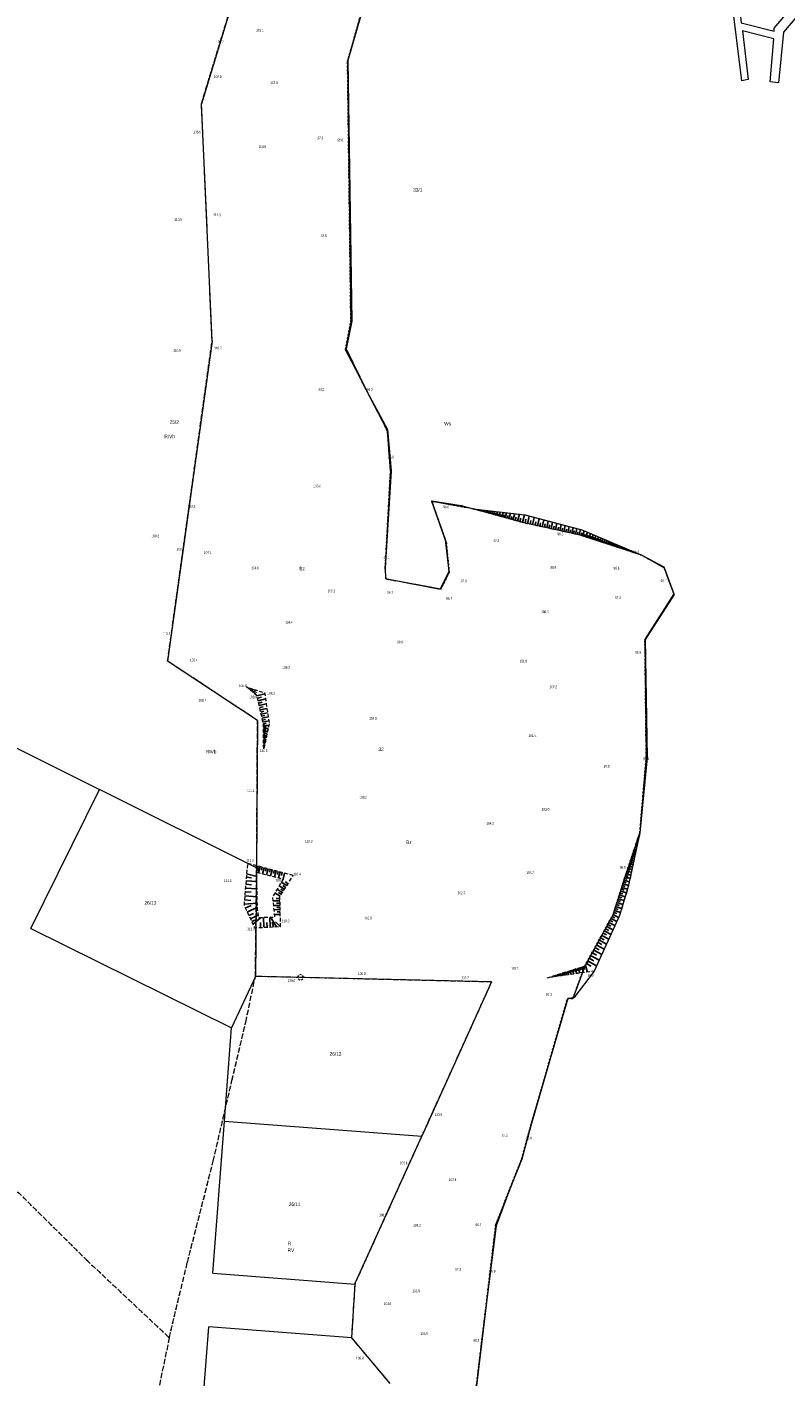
# Model space of a CAD drawing. Header units: metres. Extents: x 5549007 to 5551206, y 5955197 to 5958932.
# Tile 10 of 23: x 5550118 to 5550330, y 5957514 to 5957890. Entities that reach past the tile are written whole.
import ezdxf
from ezdxf.enums import TextEntityAlignment as Align

# ---------------------------------------------------------------- set-up
doc = ezdxf.new("R2010")
doc.units = ezdxf.units.M
for name, pattern in [('1.0_0.5', [1.5, 1, -0.5]), ('219-500', [0]), ('egkk-500', [2, 1.5, -0.5]), ('egug-500', [1, 0.5, -0.5])]:
    doc.linetypes.add(name, pattern=pattern)
doc.layers.get('0').update_dxf_attribs({"color": 2, "lineweight": 5})
doc.styles.get("Standard").update_dxf_attribs({"font": 'Working1250', "width": 0.75})

# ---------------------------------------------------------------- blocks, each defined once
blk = doc.blocks.new('PW01')
at = {"linetype": 'Continuous', "lineweight": 13}
h = blk.add_hatch(color=0, dxfattribs=at)
edge = h.paths.add_edge_path()
edge.add_arc((0, 0), 0.045, 0, 360)
blk = doc.blocks.new('OP021')
at = {"linetype": 'Continuous', "lineweight": 13}
h = blk.add_hatch(color=0, dxfattribs=at)
edge = h.paths.add_edge_path()
edge.add_arc((0, 0), 0.05, 0, 360)
at = {"color": 0, "linetype": 'Continuous', "lineweight": 13}
for centre, start, end in [((-0.38, 0.124), 121.308, 202.548), ((0, 0.4), 49.272, 130.728), ((0.38, 0.124), 337.452, 58.692), ((-0.235, -0.324), 193.221, 274.871), ((0.235, -0.324), 265.129, 346.779)]:
    blk.add_arc(centre, 0.4, start, end, dxfattribs=at)

msp = doc.modelspace()

# ---------------------------------------------------------------- linework, layer by layer
at = {"layer": '000 Inne (niezydentyfikowane)', "color": 7, "linetype": 'CONTINUOUS', "lineweight": 25, "flags": 128}
for points in [[(5550242.63, 5957755.95), (5550242.64, 5957755.95)], [(5550242.88, 5957755.88), (5550242.89, 5957755.93)], [(5550243.13, 5957755.81), (5550243.14, 5957755.86)], [(5550243.38, 5957755.75), (5550243.41, 5957755.87)], [(5550243.62, 5957755.68), (5550243.64, 5957755.76)], [(5550243.87, 5957755.61), (5550243.92, 5957755.81)], [(5550244.12, 5957755.54), (5550244.15, 5957755.66)], [(5550244.36, 5957755.48), (5550244.44, 5957755.75)], [(5550244.61, 5957755.41), (5550244.65, 5957755.56)], [(5550244.86, 5957755.34), (5550244.95, 5957755.69)], [(5550245.1, 5957755.27), (5550245.16, 5957755.46)], [(5550245.35, 5957755.2), (5550245.47, 5957755.63)], [(5550245.6, 5957755.14), (5550245.66, 5957755.37)], [(5550245.84, 5957755.07), (5550245.98, 5957755.57)], [(5550246.09, 5957755), (5550246.17, 5957755.27)], [(5550246.34, 5957754.93), (5550246.5, 5957755.51)], [(5550246.59, 5957754.86), (5550246.67, 5957755.17)], [(5550246.83, 5957754.8), (5550247.01, 5957755.45)], [(5550247.08, 5957754.73), (5550247.17, 5957755.07)], [(5550247.33, 5957754.66), (5550247.53, 5957755.39)], [(5550247.59, 5957754.59), (5550247.69, 5957754.97)], [(5550247.86, 5957754.51), (5550248.08, 5957755.32)], [(5550248.15, 5957754.43), (5550248.27, 5957754.86)], [(5550248.46, 5957754.35), (5550248.71, 5957755.25)], [(5550248.78, 5957754.26), (5550248.91, 5957754.74)], [(5550249.12, 5957754.17), (5550249.4, 5957755.17)], [(5550249.48, 5957754.07), (5550249.63, 5957754.6)], [(5550249.86, 5957753.96), (5550250.17, 5957755.08)], [(5550250.26, 5957753.85), (5550250.42, 5957754.44)], [(5550250.68, 5957753.74), (5550251.02, 5957754.98)], [(5550251.13, 5957753.61), (5550251.31, 5957754.27)], [(5550251.6, 5957753.48), (5550251.98, 5957754.87)], [(5550252.09, 5957753.35), (5550252.29, 5957754.08)], [(5550252.62, 5957753.2), (5550253.04, 5957754.75)], [(5550253.75, 5957752.89), (5550254.22, 5957754.61)], [(5550255.01, 5957752.55), (5550255.54, 5957754.46)], [(5550256.4, 5957752.16), (5550256.99, 5957754.29)], [(5550253.17, 5957753.05), (5550253.39, 5957753.87)], [(5550254.37, 5957752.72), (5550254.61, 5957753.63)], [(5550255.69, 5957752.36), (5550255.97, 5957753.37)], [(5550257.12, 5957751.98), (5550257.35, 5957753.07)], [(5550257.83, 5957751.83), (5550258.29, 5957753.97)], [(5550258.53, 5957751.68), (5550258.75, 5957752.73)], [(5550259.22, 5957751.53), (5550259.67, 5957753.61)], [(5550259.9, 5957751.38), (5550260.12, 5957752.4)], [(5550260.57, 5957751.23), (5550261.01, 5957753.26)], [(5550261.23, 5957751.09), (5550261.45, 5957752.09)], [(5550261.88, 5957750.95), (5550262.31, 5957752.91)], [(5550262.53, 5957750.81), (5550262.74, 5957751.78)], [(5550263.16, 5957750.67), (5550263.58, 5957752.58)], [(5550263.79, 5957750.53), (5550264, 5957751.48)], [(5550264.41, 5957750.4), (5550264.81, 5957752.26)], [(5550265.02, 5957750.27), (5550265.22, 5957751.18)], [(5550265.62, 5957750.13), (5550266.01, 5957751.95)], [(5550266.21, 5957750.01), (5550266.41, 5957750.9)], [(5550266.8, 5957749.88), (5550267.18, 5957751.64)], [(5550267.37, 5957749.75), (5550267.56, 5957750.62)], [(5550267.94, 5957749.63), (5550268.32, 5957751.34)], [(5550268.5, 5957749.51), (5550268.69, 5957750.35)], [(5550269.06, 5957749.39), (5550269.42, 5957751.06)], [(5550270.14, 5957749.15), (5550270.49, 5957750.77)], [(5550271.2, 5957748.92), (5550271.54, 5957750.5)], [(5550269.6, 5957749.27), (5550269.78, 5957750.09)], [(5550270.67, 5957749.04), (5550270.85, 5957749.84)], [(5550271.71, 5957748.81), (5550271.88, 5957749.59)], [(5550272.22, 5957748.7), (5550272.55, 5957750.24)], [(5550272.71, 5957748.57), (5550272.95, 5957749.3)], [(5550273.18, 5957748.42), (5550273.64, 5957749.84)], [(5550273.64, 5957748.27), (5550273.86, 5957748.96)], [(5550274.08, 5957748.12), (5550274.52, 5957749.47)], [(5550274.51, 5957747.98), (5550274.73, 5957748.64)], [(5550274.93, 5957747.85), (5550275.35, 5957749.12)], [(5550275.34, 5957747.71), (5550275.54, 5957748.33)], [(5550275.74, 5957747.58), (5550276.13, 5957748.78)], [(5550276.12, 5957747.46), (5550276.31, 5957748.04)], [(5550276.5, 5957747.33), (5550276.87, 5957748.47)], [(5550276.86, 5957747.21), (5550277.04, 5957747.77)], [(5550277.22, 5957747.1), (5550277.57, 5957748.17)], [(5550277.56, 5957746.99), (5550277.73, 5957747.51)], [(5550277.9, 5957746.88), (5550278.23, 5957747.89)], [(5550278.22, 5957746.77), (5550278.38, 5957747.26)], [(5550278.54, 5957746.67), (5550278.85, 5957747.63)], [(5550278.85, 5957746.57), (5550279, 5957747.03)], [(5550279.15, 5957746.47), (5550279.44, 5957747.37)], [(5550279.44, 5957746.37), (5550279.58, 5957746.81)], [(5550279.72, 5957746.28), (5550280, 5957747.14)], [(5550279.99, 5957746.19), (5550280.13, 5957746.61)], [(5550280.26, 5957746.1), (5550280.53, 5957746.91)], [(5550280.78, 5957745.93), (5550281.03, 5957746.7)], [(5550281.26, 5957745.78), (5550281.5, 5957746.5)], [(5550280.52, 5957746.02), (5550280.65, 5957746.41)], [(5550281.02, 5957745.85), (5550281.14, 5957746.23)], [(5550281.5, 5957745.7), (5550281.62, 5957746.05)], [(5550281.75, 5957745.62), (5550281.97, 5957746.3)], [(5550282, 5957745.54), (5550282.1, 5957745.87)], [(5550282.24, 5957745.45), (5550282.45, 5957746.09)], [(5550282.49, 5957745.37), (5550282.59, 5957745.68)], [(5550282.74, 5957745.29), (5550282.94, 5957745.89)], [(5550282.99, 5957745.21), (5550283.08, 5957745.5)], [(5550283.24, 5957745.13), (5550283.42, 5957745.68)], [(5550283.48, 5957745.05), (5550283.57, 5957745.32)], [(5550283.73, 5957744.97), (5550283.9, 5957745.48)], [(5550283.98, 5957744.89), (5550284.06, 5957745.13)], [(5550284.23, 5957744.81), (5550284.38, 5957745.27)], [(5550284.48, 5957744.73), (5550284.55, 5957744.95)], [(5550284.72, 5957744.64), (5550284.86, 5957745.07)], [(5550284.97, 5957744.56), (5550285.04, 5957744.77)], [(5550285.22, 5957744.48), (5550285.34, 5957744.86)], [(5550285.47, 5957744.4), (5550285.53, 5957744.58)], [(5550285.71, 5957744.32), (5550285.83, 5957744.66)], [(5550285.96, 5957744.24), (5550286.01, 5957744.4)], [(5550286.21, 5957744.16), (5550286.31, 5957744.46)], [(5550286.46, 5957744.08), (5550286.5, 5957744.21)], [(5550286.71, 5957744), (5550286.79, 5957744.25)], [(5550286.95, 5957743.91), (5550286.99, 5957744.03)], [(5550287.2, 5957743.83), (5550287.27, 5957744.05)], [(5550287.45, 5957743.75), (5550287.48, 5957743.85)], [(5550287.7, 5957743.67), (5550287.75, 5957743.84)], [(5550287.95, 5957743.59), (5550287.97, 5957743.66)], [(5550288.19, 5957743.51), (5550288.23, 5957743.64)], [(5550288.44, 5957743.43), (5550288.46, 5957743.48)], [(5550288.69, 5957743.35), (5550288.72, 5957743.43)], [(5550288.94, 5957743.27), (5550288.95, 5957743.3)], [(5550289.18, 5957743.19), (5550289.2, 5957743.23)], [(5550179.43, 5957706.32), (5550179.44, 5957706.32)], [(5550179.64, 5957706.15), (5550179.71, 5957706.23)], [(5550179.84, 5957705.98), (5550179.91, 5957706.06)], [(5550180.05, 5957705.81), (5550180.26, 5957706.06)], [(5550180.25, 5957705.63), (5550180.39, 5957705.8)], [(5550180.46, 5957705.46), (5550180.8, 5957705.88)], [(5550180.66, 5957705.29), (5550180.87, 5957705.54)], [(5550180.87, 5957705.12), (5550181.35, 5957705.7)], [(5550181.11, 5957704.92), (5550181.39, 5957705.26)], [(5550181.4, 5957704.67), (5550182.06, 5957705.47)], [(5550181.78, 5957704.36), (5550182.17, 5957704.83)], [(5550182.34, 5957703.88), (5550184.51, 5957704.38)], [(5550182.5, 5957703.18), (5550183.56, 5957703.42)], [(5550182.65, 5957702.49), (5550184.72, 5957702.97)], [(5550182.81, 5957701.82), (5550183.81, 5957702.06)], [(5550182.95, 5957701.17), (5550184.92, 5957701.62)], [(5550183.1, 5957700.54), (5550184.06, 5957700.76)], [(5550183.24, 5957699.92), (5550185.11, 5957700.35)], [(5550183.38, 5957699.32), (5550184.29, 5957699.53)], [(5550183.51, 5957698.74), (5550185.29, 5957699.14)], [(5550183.64, 5957698.16), (5550184.51, 5957698.36)], [(5550183.77, 5957697.61), (5550185.46, 5957697.99)], [(5550183.89, 5957697.06), (5550184.72, 5957697.25)], [(5550184.01, 5957696.54), (5550185.62, 5957696.9)], [(5550184.13, 5957696.03), (5550184.91, 5957696.21)], [(5550184.17, 5957695.56), (5550185.63, 5957695.57)], [(5550184.17, 5957695.11), (5550184.86, 5957695.12)], [(5550184.18, 5957694.7), (5550185.45, 5957694.71)], [(5550184.18, 5957694.31), (5550184.77, 5957694.31)], [(5550184.18, 5957693.95), (5550185.29, 5957693.96)], [(5550184.18, 5957693.61), (5550184.7, 5957693.62)], [(5550184.18, 5957693.3), (5550185.15, 5957693.3)], [(5550184.19, 5957693), (5550184.64, 5957693.01)], [(5550184.19, 5957692.73), (5550185.03, 5957692.73)], [(5550184.19, 5957692.46), (5550184.58, 5957692.46)], [(5550184.19, 5957692.18), (5550184.91, 5957692.19)], [(5550184.19, 5957691.91), (5550184.52, 5957691.91)], [(5550184.19, 5957691.63), (5550184.79, 5957691.63)], [(5550184.2, 5957691.35), (5550184.46, 5957691.35)], [(5550184.2, 5957691.07), (5550184.67, 5957691.08)], [(5550184.2, 5957690.8), (5550184.41, 5957690.8)], [(5550184.2, 5957690.52), (5550184.55, 5957690.52)], [(5550184.2, 5957690.24), (5550184.35, 5957690.24)], [(5550184.2, 5957689.96), (5550184.44, 5957689.97)], [(5550184.21, 5957689.69), (5550184.29, 5957689.69)], [(5550184.21, 5957689.41), (5550184.32, 5957689.41)], [(5550288.53, 5957663.85), (5550288.62, 5957663.82)], [(5550288.61, 5957664.1), (5550288.77, 5957664.05)], [(5550288.69, 5957664.34), (5550288.76, 5957664.32)], [(5550288.77, 5957664.59), (5550288.88, 5957664.55)], [(5550288.85, 5957664.83), (5550288.89, 5957664.82)], [(5550288.93, 5957665.08), (5550288.99, 5957665.06)], [(5550289.01, 5957665.32), (5550289.03, 5957665.32)], [(5550289.09, 5957665.56), (5550289.1, 5957665.56)], [(5550287.26, 5957659.94), (5550287.55, 5957659.85)], [(5550287.34, 5957660.19), (5550287.91, 5957660)], [(5550287.42, 5957660.43), (5550287.69, 5957660.34)], [(5550287.49, 5957660.68), (5550288.01, 5957660.51)], [(5550287.57, 5957660.92), (5550287.82, 5957660.84)], [(5550287.65, 5957661.17), (5550288.12, 5957661.01)], [(5550287.73, 5957661.41), (5550287.96, 5957661.34)], [(5550287.81, 5957661.66), (5550288.23, 5957661.52)], [(5550287.89, 5957661.9), (5550288.09, 5957661.84)], [(5550287.97, 5957662.14), (5550288.34, 5957662.02)], [(5550288.05, 5957662.39), (5550288.22, 5957662.33)], [(5550288.13, 5957662.63), (5550288.45, 5957662.53)], [(5550288.21, 5957662.88), (5550288.36, 5957662.83)], [(5550288.29, 5957663.12), (5550288.55, 5957663.04)], [(5550288.37, 5957663.37), (5550288.49, 5957663.33)], [(5550288.45, 5957663.61), (5550288.66, 5957663.54)], [(5550182.69, 5957656.33), (5550182.48, 5957654.9)], [(5550183.25, 5957656.18), (5550182.8, 5957654.51)], [(5550286.1, 5957656.42), (5550287.07, 5957656.1)], [(5550286.21, 5957656.74), (5550286.68, 5957656.59)], [(5550286.31, 5957657.06), (5550287.21, 5957656.76)], [(5550286.41, 5957657.36), (5550286.85, 5957657.22)], [(5550286.51, 5957657.65), (5550287.34, 5957657.38)], [(5550286.6, 5957657.93), (5550287, 5957657.8)], [(5550286.69, 5957658.21), (5550287.47, 5957657.95)], [(5550286.77, 5957658.47), (5550287.15, 5957658.35)], [(5550286.86, 5957658.72), (5550287.58, 5957658.49)], [(5550286.94, 5957658.97), (5550287.29, 5957658.85)], [(5550287.02, 5957659.21), (5550287.69, 5957658.99)], [(5550287.1, 5957659.46), (5550287.42, 5957659.35)], [(5550287.18, 5957659.7), (5550287.8, 5957659.5)], [(5550179.37, 5957653.23), (5550180.82, 5957653.11)], [(5550179.45, 5957654.17), (5550182.27, 5957653.47)], [(5550183.8, 5957656.03), (5550183.58, 5957655.2)], [(5550184.36, 5957655.89), (5550183.92, 5957654.22)], [(5550184.91, 5957655.74), (5550184.69, 5957654.91)], [(5550185.47, 5957655.59), (5550185.03, 5957653.93)], [(5550186.02, 5957655.45), (5550185.8, 5957654.62)], [(5550186.58, 5957655.3), (5550186.14, 5957653.64)], [(5550187.13, 5957655.16), (5550186.91, 5957654.32)], [(5550187.68, 5957655.01), (5550187.25, 5957653.35)], [(5550188.24, 5957654.86), (5550188.02, 5957654.03)], [(5550188.8, 5957654.71), (5550188.36, 5957653.06)], [(5550189.38, 5957654.56), (5550189.16, 5957653.73)], [(5550190.03, 5957654.39), (5550189.6, 5957652.73)], [(5550284.8, 5957652.42), (5550286.19, 5957651.97)], [(5550284.95, 5957652.89), (5550285.62, 5957652.67)], [(5550285.1, 5957653.34), (5550286.39, 5957652.92)], [(5550285.24, 5957653.77), (5550285.86, 5957653.57)], [(5550285.38, 5957654.19), (5550286.58, 5957653.8)], [(5550285.51, 5957654.6), (5550286.09, 5957654.41)], [(5550285.64, 5957654.99), (5550286.75, 5957654.62)], [(5550285.76, 5957655.36), (5550286.3, 5957655.19)], [(5550285.88, 5957655.73), (5550286.92, 5957655.39)], [(5550285.99, 5957656.08), (5550286.5, 5957655.91)], [(5550179.03, 5957649.18), (5550180.7, 5957649.05)], [(5550179.12, 5957650.25), (5550182.35, 5957649.98)], [(5550179.21, 5957651.28), (5550180.77, 5957651.15)], [(5550179.29, 5957652.27), (5550182.3, 5957652.02)], [(5550188.78, 5957647.99), (5550187.36, 5957648.89)], [(5550189.4, 5957648.97), (5550187.95, 5957649.9)], [(5550189.1, 5957648.49), (5550188.38, 5957648.95)], [(5550190.03, 5957649.95), (5550188.53, 5957650.9)], [(5550189.71, 5957649.46), (5550188.98, 5957649.93)], [(5550190.66, 5957650.95), (5550189.13, 5957651.92)], [(5550190.34, 5957650.44), (5550189.59, 5957650.93)], [(5550190.99, 5957651.46), (5550190.21, 5957651.95)], [(5550283.64, 5957648.85), (5550284.42, 5957648.6)], [(5550283.81, 5957649.38), (5550285.37, 5957648.87)], [(5550283.98, 5957649.9), (5550284.75, 5957649.65)], [(5550284.15, 5957650.42), (5550285.68, 5957649.91)], [(5550284.32, 5957650.93), (5550285.08, 5957650.68)], [(5550284.48, 5957651.44), (5550285.97, 5957650.95)], [(5550284.64, 5957651.94), (5550285.36, 5957651.7)], [(5550178.75, 5957645.76), (5550182.44, 5957646.06)], [(5550178.85, 5957646.94), (5550180.64, 5957646.8)], [(5550178.94, 5957648.08), (5550182.4, 5957647.8)], [(5550179.08, 5957644.63), (5550180.76, 5957645.34)], [(5550179.6, 5957643.53), (5550182.47, 5957644.9)], [(5550188.76, 5957646.66), (5550186.77, 5957646.63)], [(5550188.79, 5957645.4), (5550186.91, 5957645.37)], [(5550188.75, 5957647.32), (5550187.72, 5957647.3)], [(5550188.78, 5957646.02), (5550187.81, 5957646.01)], [(5550282.41, 5957645.08), (5550284.06, 5957644.54)], [(5550282.59, 5957645.63), (5550283.41, 5957645.36)], [(5550282.77, 5957646.18), (5550284.39, 5957645.65)], [(5550282.94, 5957646.72), (5550283.75, 5957646.46)], [(5550283.12, 5957647.26), (5550284.72, 5957646.74)], [(5550283.29, 5957647.79), (5550284.09, 5957647.53)], [(5550283.47, 5957648.33), (5550285.05, 5957647.81)], [(5550180.08, 5957642.54), (5550181.33, 5957643.14)], [(5550180.5, 5957641.66), (5550182.73, 5957642.73)], [(5550180.87, 5957640.89), (5550181.98, 5957641.42)], [(5550181.23, 5957640.14), (5550183.35, 5957641.96)], [(5550184.25, 5957639.3), (5550184.13, 5957641.98)], [(5550186.04, 5957639.38), (5550185.92, 5957642.03)], [(5550187.83, 5957639.46), (5550186.2, 5957642.04)], [(5550188.81, 5957644.21), (5550187.04, 5957644.17)], [(5550188.84, 5957642.9), (5550187.19, 5957642.87)], [(5550188.8, 5957644.8), (5550187.89, 5957644.78)], [(5550188.82, 5957643.61), (5550187.97, 5957643.59)], [(5550280.81, 5957641.23), (5550281.63, 5957640.79)], [(5550281.1, 5957641.78), (5550282.71, 5957640.92)], [(5550281.39, 5957642.32), (5550282.18, 5957641.9)], [(5550281.67, 5957642.85), (5550283.21, 5957642.03)], [(5550281.86, 5957643.41), (5550282.7, 5957643.13)], [(5550282.04, 5957643.97), (5550283.72, 5957643.42)], [(5550282.23, 5957644.52), (5550283.06, 5957644.25)], [(5550183.35, 5957639.26), (5550183.35, 5957640.61)], [(5550185.15, 5957639.34), (5550185.09, 5957640.67)], [(5550186.93, 5957639.42), (5550186.57, 5957640.73)], [(5550188.82, 5957639.51), (5550187.51, 5957640.77)], [(5550278.9, 5957637.66), (5550279.83, 5957637.16)], [(5550279.23, 5957638.29), (5550281.06, 5957637.31)], [(5550279.56, 5957638.9), (5550280.46, 5957638.42)], [(5550279.88, 5957639.5), (5550281.63, 5957638.56)], [(5550280.2, 5957640.09), (5550281.05, 5957639.63)], [(5550280.51, 5957640.67), (5550282.18, 5957639.77)], [(5550276.73, 5957633.6), (5550277.79, 5957633.03)], [(5550277.11, 5957634.31), (5550279.19, 5957633.2)], [(5550277.48, 5957635.01), (5550278.5, 5957634.47)], [(5550277.85, 5957635.7), (5550279.84, 5957634.63)], [(5550278.2, 5957636.36), (5550279.18, 5957635.84)], [(5550278.55, 5957637.02), (5550280.46, 5957636)], [(5550274.71, 5957629.82), (5550277.07, 5957628.56)], [(5550275.12, 5957630.6), (5550276.28, 5957629.98)], [(5550275.53, 5957631.37), (5550277.8, 5957630.16)], [(5550275.94, 5957632.13), (5550277.05, 5957631.54)], [(5550276.34, 5957632.87), (5550278.51, 5957631.71)], [(5550266.11, 5957626.08), (5550266.18, 5957625.85)], [(5550266.37, 5957626.16), (5550266.53, 5957625.65)], [(5550266.62, 5957626.24), (5550266.71, 5957625.97)], [(5550266.88, 5957626.32), (5550267.07, 5957625.73)], [(5550267.14, 5957626.41), (5550267.24, 5957626.09)], [(5550267.4, 5957626.49), (5550267.61, 5957625.81)], [(5550267.66, 5957626.57), (5550267.77, 5957626.21)], [(5550267.9, 5957626.65), (5550268.14, 5957625.89)], [(5550268.15, 5957626.73), (5550268.28, 5957626.33)], [(5550268.41, 5957626.81), (5550268.68, 5957625.97)], [(5550268.69, 5957626.9), (5550268.83, 5957626.45)], [(5550268.98, 5957626.99), (5550269.28, 5957626.05)], [(5550269.29, 5957627.09), (5550269.45, 5957626.59)], [(5550269.61, 5957627.19), (5550269.95, 5957626.15)], [(5550269.96, 5957627.3), (5550270.13, 5957626.75)], [(5550270.32, 5957627.41), (5550270.68, 5957626.26)], [(5550270.7, 5957627.54), (5550270.89, 5957626.92)], [(5550271.1, 5957627.66), (5550271.51, 5957626.37)], [(5550271.52, 5957627.8), (5550271.73, 5957627.12)], [(5550271.96, 5957627.94), (5550272.42, 5957626.51)], [(5550272.43, 5957628.09), (5550272.67, 5957627.33)], [(5550272.93, 5957628.24), (5550273.43, 5957626.65)], [(5550273.45, 5957628.41), (5550273.72, 5957627.57)], [(5550274, 5957628.58), (5550274.56, 5957626.82)], [(5550274.31, 5957629.09), (5550275.52, 5957628.45)], [(5550263.79, 5957625.34), (5550263.81, 5957625.26)], [(5550264.04, 5957625.42), (5550264.06, 5957625.36)], [(5550264.3, 5957625.51), (5550264.35, 5957625.34)], [(5550264.56, 5957625.59), (5550264.59, 5957625.48)], [(5550264.82, 5957625.67), (5550264.9, 5957625.42)], [(5550265.08, 5957625.75), (5550265.12, 5957625.6)], [(5550265.33, 5957625.83), (5550265.44, 5957625.5)], [(5550265.59, 5957625.91), (5550265.65, 5957625.73)], [(5550265.85, 5957626), (5550265.98, 5957625.58)]]:
    msp.add_lwpolyline(points, dxfattribs=at)
at = {"layer": '217-kontur klasyfikacyjny', "color": 92, "linetype": 'egkk-500', "lineweight": 18, "flags": 128}
for points in [[(5550166.86, 5957868.94), (5550182.48, 5957920.28)], [(5550169.84, 5957802.78), (5550166.86, 5957868.94)], [(5550157.42, 5957713.53), (5550169.84, 5957802.78)], [(5550182.48, 5957696.95), (5550157.42, 5957713.53)], [(5550182.25, 5957655.89), (5550182.48, 5957696.95)], [(5550181.89, 5957625.59), (5550182.25, 5957655.89)], [(5550179.22, 5957612.88), (5550181.89, 5957625.59)], [(5550247.79, 5957624.04), (5550181.89, 5957625.59)], [(5550228.32, 5957581.02), (5550247.79, 5957624.04)], [(5550175.36, 5957596.55), (5550179.22, 5957612.88)], [(5550170.14, 5957574.1), (5550175.36, 5957596.55)], [(5550209.75, 5957540.03), (5550228.32, 5957581.02)], [(5550162.93, 5957545.84), (5550170.14, 5957574.1)], [(5550114.14, 5957566.96), (5550134.75, 5957546.58)], [(5550134.75, 5957546.58), (5550157.87, 5957524.84)], [(5550157.87, 5957524.84), (5550162.93, 5957545.84)], [(5550208.79, 5957524.78), (5550209.74, 5957539.76)], [(5550209.74, 5957539.76), (5550209.75, 5957540.03)], [(5550157.87, 5957524.84), (5550153.66, 5957504.69)], [(5550219.5, 5957512.07), (5550208.79, 5957524.78)]]:
    msp.add_lwpolyline(points, dxfattribs=at)
at = {"layer": '218-kontur użytku gruntowego', "color": 3, "linetype": 'egug-500', "lineweight": 18, "flags": 128}
for points in [[(5550166.86, 5957868.94), (5550182.48, 5957920.28)], [(5550207.59, 5957880.68), (5550216.94, 5957913.9)], [(5550208.52, 5957808.04), (5550207.59, 5957880.68)], [(5550169.84, 5957802.78), (5550166.86, 5957868.94)], [(5550207.04, 5957800.42), (5550208.52, 5957808.04)], [(5550157.42, 5957713.53), (5550169.84, 5957802.78)], [(5550218.73, 5957777.73), (5550207.04, 5957800.42)], [(5550219.59, 5957766.71), (5550218.73, 5957777.73)], [(5550218.11, 5957739.5), (5550219.59, 5957766.71)], [(5550242.6, 5957755.96), (5550231.09, 5957758.01)], [(5550231.09, 5957758.01), (5550235.12, 5957746.7)], [(5550256.85, 5957752.04), (5550242.6, 5957755.96)], [(5550272.5, 5957748.64), (5550256.85, 5957752.04)], [(5550235.12, 5957746.7), (5550235.98, 5957738.29)], [(5550289.66, 5957743.03), (5550272.5, 5957748.64)], [(5550296, 5957739.43), (5550289.66, 5957743.03)], [(5550218.37, 5957736.34), (5550218.11, 5957739.5)], [(5550296.7, 5957737.54), (5550296, 5957739.43)], [(5550223.05, 5957735.51), (5550218.37, 5957736.34)], [(5550233.55, 5957733.56), (5550223.05, 5957735.51)], [(5550235.98, 5957738.29), (5550233.55, 5957733.56)], [(5550298.71, 5957732.06), (5550296.7, 5957737.54)], [(5550290.55, 5957719.36), (5550298.71, 5957732.06)], [(5550290.91, 5957686.69), (5550290.55, 5957719.36)], [(5550182.48, 5957696.95), (5550157.42, 5957713.53)], [(5550182.25, 5957655.89), (5550182.48, 5957696.95)], [(5550289.11, 5957665.63), (5550290.91, 5957686.69)], [(5550284.86, 5957652.95), (5550289.11, 5957665.63)], [(5550181.89, 5957625.59), (5550182.25, 5957655.89)], [(5550281.69, 5957642.88), (5550284.86, 5957652.95)], [(5550273.75, 5957628.5), (5550281.69, 5957642.88)], [(5550270.48, 5957619.48), (5550273.75, 5957628.5)], [(5550179.22, 5957612.88), (5550181.89, 5957625.59)], [(5550247.79, 5957624.04), (5550181.89, 5957625.59)], [(5550228.32, 5957581.02), (5550247.79, 5957624.04)], [(5550258.71, 5957583.97), (5550268.92, 5957619.38)], [(5550268.92, 5957619.38), (5550270.48, 5957619.48)], [(5550175.36, 5957596.55), (5550179.22, 5957612.88)], [(5550170.14, 5957574.1), (5550175.36, 5957596.55)], [(5550209.75, 5957540.03), (5550228.32, 5957581.02)], [(5550256.17, 5957574.72), (5550258.71, 5957583.97)], [(5550162.93, 5957545.84), (5550170.14, 5957574.1)], [(5550248.95, 5957556.37), (5550256.17, 5957574.72)], [(5550114.14, 5957566.96), (5550134.75, 5957546.58)], [(5550240.2, 5957483.57), (5550248.95, 5957556.37)], [(5550134.75, 5957546.58), (5550157.87, 5957524.84)], [(5550157.87, 5957524.84), (5550162.93, 5957545.84)], [(5550208.79, 5957524.78), (5550209.74, 5957539.76)], [(5550209.74, 5957539.76), (5550209.75, 5957540.03)], [(5550157.87, 5957524.84), (5550153.66, 5957504.69)], [(5550219.5, 5957512.07), (5550208.79, 5957524.78)]]:
    msp.add_lwpolyline(points, dxfattribs=at)
at = {"layer": '219-działka ewidencyjna', "color": 7, "linetype": '219-500', "lineweight": 18, "flags": 128}
for points in [[(5550182.48, 5957920.28), (5550166.86, 5957868.94)], [(5550216.94, 5957913.9), (5550207.59, 5957880.68)], [(5550207.59, 5957880.68), (5550208.52, 5957808.04)], [(5550169.84, 5957802.78), (5550166.86, 5957868.94)], [(5550208.52, 5957808.04), (5550207.04, 5957800.42)], [(5550169.84, 5957802.78), (5550157.42, 5957713.53)], [(5550218.73, 5957777.73), (5550207.04, 5957800.42)], [(5550219.59, 5957766.71), (5550218.73, 5957777.73)], [(5550219.59, 5957766.71), (5550218.11, 5957739.5)], [(5550242.6, 5957755.96), (5550231.09, 5957758.01)], [(5550235.12, 5957746.7), (5550231.09, 5957758.01)], [(5550256.85, 5957752.04), (5550242.6, 5957755.96)], [(5550272.5, 5957748.64), (5550256.85, 5957752.04)], [(5550235.98, 5957738.29), (5550235.12, 5957746.7)], [(5550289.66, 5957743.03), (5550272.5, 5957748.64)], [(5550296, 5957739.43), (5550289.66, 5957743.03)], [(5550218.37, 5957736.34), (5550218.11, 5957739.5)], [(5550296.7, 5957737.54), (5550296, 5957739.43)], [(5550223.05, 5957735.51), (5550218.37, 5957736.34)], [(5550233.55, 5957733.56), (5550223.05, 5957735.51)], [(5550235.98, 5957738.29), (5550233.55, 5957733.56)], [(5550298.71, 5957732.06), (5550296.7, 5957737.54)], [(5550298.71, 5957732.06), (5550290.55, 5957719.36)], [(5550290.55, 5957719.36), (5550290.91, 5957686.69)], [(5550182.48, 5957696.95), (5550157.42, 5957713.53)], [(5550092.75, 5957700.46), (5550138.4, 5957677.72)], [(5550182.48, 5957696.95), (5550182.25, 5957655.89)], [(5550290.91, 5957686.69), (5550289.11, 5957665.63)], [(5550119.24, 5957638.98), (5550138.4, 5957677.72)], [(5550182.25, 5957655.89), (5550138.4, 5957677.72)], [(5550289.11, 5957665.63), (5550284.86, 5957652.95)], [(5550182.25, 5957655.89), (5550181.89, 5957625.59)], [(5550284.86, 5957652.95), (5550281.69, 5957642.88)], [(5550281.69, 5957642.88), (5550273.75, 5957628.5)], [(5550119.24, 5957638.98), (5550175.27, 5957611.29)], [(5550273.75, 5957628.5), (5550270.48, 5957619.48)], [(5550181.89, 5957625.59), (5550175.27, 5957611.29)], [(5550247.79, 5957624.04), (5550181.89, 5957625.59)], [(5550247.79, 5957624.04), (5550228.32, 5957581.02)], [(5550268.92, 5957619.38), (5550258.71, 5957583.97)], [(5550270.48, 5957619.48), (5550268.92, 5957619.38)], [(5550173.28, 5957585.23), (5550175.27, 5957611.29)], [(5550170.04, 5957542.8), (5550173.28, 5957585.23)], [(5550173.28, 5957585.23), (5550228.32, 5957581.02)], [(5550209.75, 5957540.03), (5550228.32, 5957581.02)], [(5550258.71, 5957583.97), (5550256.17, 5957574.72)], [(5550256.17, 5957574.72), (5550248.95, 5957556.37)], [(5550248.95, 5957556.37), (5550240.2, 5957483.57)], [(5550170.04, 5957542.8), (5550209.74, 5957539.76)], [(5550208.79, 5957524.78), (5550209.74, 5957539.76)], [(5550209.75, 5957540.03), (5550209.74, 5957539.76)], [(5550166.97, 5957502.78), (5550168.89, 5957527.84)], [(5550208.79, 5957524.78), (5550168.89, 5957527.84)], [(5550219.5, 5957512.07), (5550208.79, 5957524.78)]]:
    msp.add_lwpolyline(points, dxfattribs=at)
at = {"layer": 'skarpa nieumocniona', "color": 7, "linetype": '1.0_0.5', "lineweight": 18, "flags": 128}
for points in [[(5550272.5, 5957748.64), (5550256.85, 5957752.04), (5550242.6, 5957755.96), (5550257.13, 5957754.27), (5550272.96, 5957750.13), (5550289.66, 5957743.03)], [(5550272.5, 5957748.64), (5550256.85, 5957752.04), (5550242.6, 5957755.96), (5550257.13, 5957754.27), (5550272.96, 5957750.13), (5550289.66, 5957743.03)], [(5550185.74, 5957696.06), (5550184.21, 5957688.91), (5550184.17, 5957695.86), (5550182.33, 5957703.9), (5550179.42, 5957706.33), (5550184.47, 5957704.68)], [(5550185.74, 5957696.06), (5550184.21, 5957688.91), (5550184.17, 5957695.86), (5550182.33, 5957703.9), (5550179.42, 5957706.33), (5550184.47, 5957704.68)], [(5550289.11, 5957665.63), (5550285.9, 5957650.63), (5550283.45, 5957642.54), (5550276.39, 5957627.08), (5550263.31, 5957625.19), (5550274.05, 5957628.6), (5550281.69, 5957642.88)], [(5550289.11, 5957665.63), (5550285.9, 5957650.63), (5550283.45, 5957642.54), (5550276.39, 5957627.08), (5550263.31, 5957625.19), (5550274.05, 5957628.6), (5550281.69, 5957642.88)], [(5550192.45, 5957653.75), (5550179.69, 5957657.12), (5550178.72, 5957645.37), (5550181.69, 5957639.18), (5550188.9, 5957639.51), (5550188.74, 5957647.93)], [(5550192.45, 5957653.75), (5550179.69, 5957657.12), (5550178.72, 5957645.37), (5550181.69, 5957639.18), (5550188.9, 5957639.51), (5550188.74, 5957647.93)], [(5550182.24, 5957654.66), (5550189.6, 5957652.73), (5550186.65, 5957647.68), (5550187.28, 5957642.07), (5550182.84, 5957641.95), (5550182.48, 5957644.42)], [(5550182.24, 5957654.66), (5550189.6, 5957652.73), (5550186.65, 5957647.68), (5550187.28, 5957642.07), (5550182.84, 5957641.95), (5550182.48, 5957644.42)]]:
    msp.add_lwpolyline(points, close=True, dxfattribs=at)
at = {"layer": 'woda stojąca', "color": 141, "linetype": 'CONTINUOUS', "lineweight": 18, "flags": 128}
for points in [[(5550350.49, 5957914.02), (5550329.23, 5957888.86), (5550327.77, 5957874.81), (5550325.48, 5957875.04), (5550326.47, 5957887.06), (5550317.75, 5957889.31), (5550319.36, 5957875.73), (5550317.62, 5957875.3), (5550314.69, 5957898.66), (5550316.58, 5957899.27), (5550317.43, 5957891.49), (5550326.56, 5957889.16), (5550326.6, 5957890.04), (5550348.49, 5957915.7), (5550322.6, 5957936.68), (5550316.77, 5957930.01), (5550317.27, 5957917.82), (5550315.52, 5957917.76), (5550314.95, 5957930.94), (5550349.11, 5957972.93)], [(5550217.12, 5957913.87), (5550207.72, 5957880.97), (5550208.8, 5957808.36), (5550207.17, 5957800.58), (5550213.01, 5957788.84), (5550218.76, 5957778.13), (5550219.76, 5957766.61), (5550218.11, 5957739.5), (5550218.23, 5957736.6), (5550233.45, 5957733.6), (5550235.92, 5957738.56), (5550234.88, 5957747.35), (5550231.14, 5957758.18), (5550239.25, 5957756.94), (5550242.6, 5957755.96), (5550257.13, 5957754.27), (5550272.96, 5957750.13), (5550289.66, 5957743.03), (5550295.84, 5957739.78), (5550298.57, 5957732.26), (5550290.61, 5957719.69), (5550291.14, 5957686.68), (5550289.11, 5957665.63), (5550285.9, 5957650.63), (5550283.45, 5957642.54), (5550276.39, 5957627.08), (5550270.71, 5957619.64), (5550269.03, 5957619.45), (5550258.91, 5957584.84), (5550256.25, 5957574.64), (5550252.78, 5957566.1), (5550249.03, 5957556.09), (5550245.09, 5957524.47), (5550240.31, 5957484.23)]]:
    msp.add_lwpolyline(points, dxfattribs=at)

# ---------------------------------------------------------------- block references
at = {"layer": 'drzewo liściaste', "color": 94, "linetype": 'CONTINUOUS', "lineweight": 18}
msp.add_blockref('OP021', (5550194.48, 5957625.37), dxfattribs=at)
at = {"layer": 'pikieta naturalna', "color": 7, "linetype": 'CONTINUOUS', "lineweight": 13}
for p in [(5550170.95, 5957885.84), (5550182.14, 5957889.06), (5550170.34, 5957876.1), (5550186.05, 5957874.45), (5550164.6, 5957860.72), (5550182.8, 5957856.63), (5550199.19, 5957858.99), (5550206.37, 5957858.46), (5550172.22, 5957837.6), (5550159.3, 5957836.29), (5550200.19, 5957831.76), (5550159, 5957799.76), (5550172.5, 5957800.42), (5550199.47, 5957788.88), (5550213.01, 5957788.84), (5550218.9, 5957770.1), (5550198.08, 5957761.95), (5550165.11, 5957756.27), (5550234.35, 5957756.91), (5550153, 5957748.05), (5550248.27, 5957746.7), (5550267.79, 5957749.35), (5550162.01, 5957744.34), (5550167.56, 5957743.43), (5550287.28, 5957743.61), (5550180.75, 5957739.11), (5550217.66, 5957741.96), (5550264.2, 5957739.28), (5550282.61, 5957739.81), (5550239.23, 5957735.45), (5550296.56, 5957736.29), (5550202.04, 5957732.71), (5550218.69, 5957732.29), (5550235.12, 5957730.61), (5550282.99, 5957730.81), (5550190.24, 5957723.99), (5550261.61, 5957726.9), (5550158.15, 5957720.85), (5550221.47, 5957718.44), (5550165.76, 5957714.2), (5550255.61, 5957713.18), (5550289.48, 5957715.57), (5550189.44, 5957711.39), (5550179.42, 5957706.33), (5550263.97, 5957705.97), (5550168.12, 5957702.99), (5550182.33, 5957703.9), (5550185.26, 5957704.13), (5550213.65, 5957697.92), (5550260.18, 5957692.39), (5550184.21, 5957688.91), (5550279.06, 5957683.82), (5550290.13, 5957685.93), (5550180.63, 5957677.05), (5550213.01, 5957675.95), (5550261.79, 5957671.8), (5550246.31, 5957667.91), (5550195.74, 5957662.9), (5550179.36, 5957657.57), (5550189.6, 5957652.73), (5550192.45, 5957653.75), (5550259.56, 5957654.13), (5550285.16, 5957655.62), (5550173.16, 5957651.91), (5550240.4, 5957648.53), (5550214.37, 5957642.22), (5550181.69, 5957639.18), (5550189.28, 5957640.69), (5550210.53, 5957626.01), (5550255.23, 5957627.44), (5550193.01, 5957624.8), (5550239.35, 5957624.83), (5550274.59, 5957625.52), (5550262.99, 5957620.15), (5550234.01, 5957586.66), (5550250.67, 5957580.85), (5550257.38, 5957580.17), (5550224.31, 5957573.21), (5550235.87, 5957568.54), (5550218.52, 5957558.68), (5550225.92, 5957555.84), (5550243.3, 5957555.96), (5550237.65, 5957543.57), (5550247.22, 5957543), (5550227.77, 5957538.26), (5550217.66, 5957533.96), (5550227.91, 5957525.61), (5550242.7, 5957523.74), (5550212.07, 5957519.52)]:
    msp.add_blockref('PW01', p, dxfattribs=at)

# ---------------------------------------------------------------- texts
at = {"layer": '209-oznaczenie konturu klasyfikacyjnego', "color": 92, "linetype": 'CONTINUOUS', "lineweight": 18, "width": 0.79}
for p in [(5550156.52, 5957775.69), (5550168.09, 5957687.76)]:
    msp.add_text('RIVb', height=1, dxfattribs=at).set_placement(p)
msp.add_text('RV', height=1, dxfattribs=at).set_placement((5550190.89, 5957549.74), align=Align.TOP_LEFT)
at = {"layer": '210-oznaczenie konturu użytku gruntowego', "color": 3, "linetype": 'CONTINUOUS', "lineweight": 18, "width": 0.79}
for s, p in [('Ws', (5550234.58, 5957779.24)), ('Bz', (5550194.16, 5957738.82)), ('Bz', (5550223.95, 5957662.5)), ('R', (5550190.89, 5957550.64))]:
    msp.add_text(s, height=1, dxfattribs=at).set_placement(p)
at = {"layer": '211-numer działki ewidencyjnej', "color": 7, "linetype": 'CONTINUOUS', "lineweight": 18, "width": 0.79}
for s, p in [('33/1', (5550225.92, 5957844.43)), ('25/2', (5550157.97, 5957779.69)), ('32', (5550216.24, 5957688.46)), ('26/13', (5550150.97, 5957645.6)), ('26/12', (5550202.59, 5957603.48)), ('26/11', (5550191.22, 5957561.54))]:
    msp.add_text(s, height=1, dxfattribs=at).set_placement(p)
at = {"layer": 'pikieta naturalna-Atr2', "color": 7, "width": 0.667}
for s, p in [('105.1', (5550182.14, 5957889.06)), ('108.2', (5550170.95, 5957885.84)), ('108.0', (5550170.34, 5957876.1)), ('103.0', (5550186.05, 5957874.45)), ('108.6', (5550164.6, 5957860.72)), ('108.6', (5550164.6, 5957860.72)), ('97.3', (5550199.19, 5957858.99)), ('104.9', (5550182.8, 5957856.63)), ('110.5', (5550159.3, 5957836.29)), ('98.5', (5550200.19, 5957831.76)), ('110.9', (5550159, 5957799.76)), ('99.2', (5550199.47, 5957788.88)), ('96.2', (5550213.01, 5957788.84)), ('96.0', (5550218.9, 5957770.1)), ('100.0', (5550198.08, 5957761.95)), ('109.8', (5550153, 5957748.05)), ('97.3', (5550248.27, 5957746.7)), ('107.4', (5550167.56, 5957743.43)), ('96.1', (5550217.66, 5957741.96)), ('96.0', (5550287.28, 5957743.61)), ('104.6', (5550180.75, 5957739.11)), ('98.6', (5550264.2, 5957739.28)), ('97.0', (5550239.23, 5957735.45)), ('100.2', (5550202.04, 5957732.71)), ('96.7', (5550218.69, 5957732.29)), ('96.7', (5550235.12, 5957730.61)), ('104.4', (5550190.24, 5957723.99)), ('100.6', (5550261.61, 5957726.9)), ('98.8', (5550221.47, 5957718.44)), ('101.6', (5550255.61, 5957713.18)), ('106.2', (5550189.44, 5957711.39)), ('100.2', (5550263.97, 5957705.97)), ('108.2', (5550185.26, 5957704.13)), ('96.1', (5550290.13, 5957685.93)), ('97.8', (5550279.06, 5957683.82)), ('103.0', (5550261.79, 5957671.8)), ('104.2', (5550246.31, 5957667.91)), ('110.2', (5550195.74, 5957662.9)), ('111.2', (5550179.36, 5957657.57)), ('111.0', (5550173.16, 5957651.91)), ('110.4', (5550192.45, 5957653.75)), ('110.0', (5550189.28, 5957640.69)), ('106.0', (5550210.53, 5957626.01)), ('96.0', (5550274.59, 5957625.52)), ('102.7', (5550239.35, 5957624.83)), ('97.3', (5550262.99, 5957620.15)), ('97.2', (5550250.67, 5957580.85)), ('96.0', (5550257.38, 5957580.17)), ('102.4', (5550235.87, 5957568.54)), ('104.2', (5550225.92, 5957555.84)), ('96.7', (5550243.3, 5957555.96)), ('97.3', (5550237.65, 5957543.57)), ('95.9', (5550247.22, 5957543)), ('104.6', (5550217.66, 5957533.96)), ('103.5', (5550227.91, 5957525.61)), ('98.3', (5550242.7, 5957523.74))]:
    msp.add_text(s, height=0.75, dxfattribs=at).set_placement(p)
for s, p in [('96.0', (5550206.37, 5957858.46)), ('111.0', (5550172.22, 5957837.6)), ('110.2', (5550172.5, 5957800.42)), ('109.3', (5550165.11, 5957756.27)), ('109.4', (5550162.01, 5957744.34)), ('110.1', (5550158.15, 5957720.85)), ('95.9', (5550289.48, 5957715.57)), ('108.9', (5550179.42, 5957706.33)), ('101.5', (5550260.18, 5957692.39)), ('96.8', (5550285.16, 5957655.62)), ('105.7', (5550259.56, 5957654.13)), ('102.7', (5550240.4, 5957648.53)), ('100.7', (5550255.23, 5957627.44)), ('103.9', (5550234.01, 5957586.66)), ('105.4', (5550224.31, 5957573.21)), ('106.7', (5550218.52, 5957558.68))]:
    msp.add_text(s, height=0.75, dxfattribs=at).set_placement(p, align=Align.RIGHT)
for s, p in [('96.0', (5550234.35, 5957756.91)), ('104.8', (5550213.65, 5957697.92))]:
    msp.add_text(s, height=0.75, dxfattribs=at).set_placement(p, align=Align.TOP_LEFT)
for s, p in [('96.3', (5550267.79, 5957749.35)), ('96.1', (5550296.56, 5957736.29)), ('109.4', (5550165.76, 5957714.2)), ('109.7', (5550168.12, 5957702.99)), ('108.9', (5550182.33, 5957703.9)), ('108.5', (5550213.01, 5957675.95)), ('109.5', (5550189.6, 5957652.73)), ('105.9', (5550214.37, 5957642.22)), ('111.0', (5550181.69, 5957639.18)), ('109.0', (5550193.01, 5957624.8)), ('103.9', (5550227.77, 5957538.26)), ('108.8', (5550212.07, 5957519.52))]:
    msp.add_text(s, height=0.75, dxfattribs=at).set_placement(p, align=Align.TOP_RIGHT)
for s, p in [('96.6', (5550282.61, 5957739.81)), ('110.3', (5550184.21, 5957688.91))]:
    msp.add_text(s, height=0.75, dxfattribs=at).set_placement(p, align=Align.TOP_CENTER)
for s, p in [('97.3', (5550282.99, 5957730.81)), ('111.1', (5550180.63, 5957677.05))]:
    msp.add_text(s, height=0.75, dxfattribs=at).set_placement(p, align=Align.CENTER)

doc.saveas('drawing.dxf')
